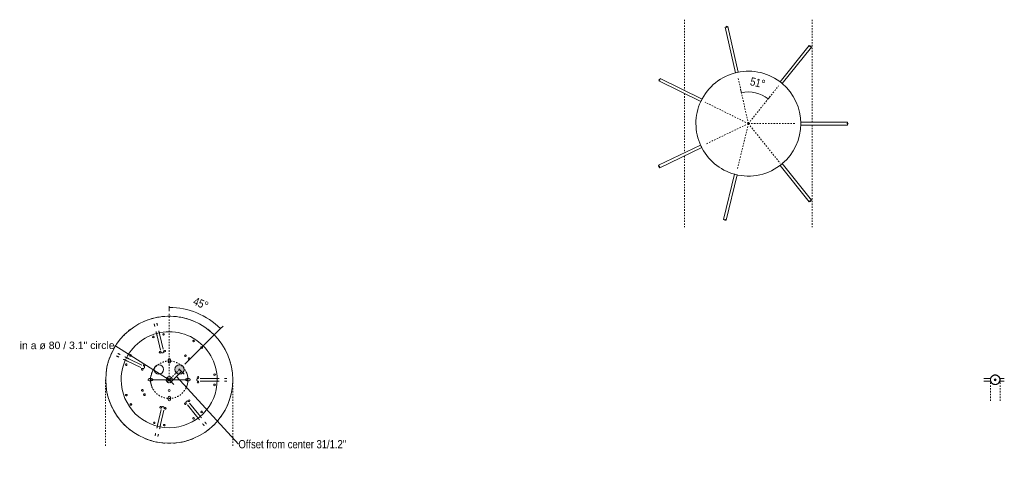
# Model space of a CAD drawing. Header units: millimetres. Extents: x 5395 to 10113, y 397 to 7363.
# Tile 11 of 11: x 8009 to 10113, y 6413 to 7363. Entities that reach past the tile are written whole.
import ezdxf

# ---------------------------------------------------------------- set-up
doc = ezdxf.new("R2010")
doc.units = ezdxf.units.MM
doc.linetypes.add('Dash', pattern=[6, 3, -3])
doc.layers.add('A-ANNO-DIMS', color=7, linetype='Dash', lineweight=9, true_color=0xd2d2d2)
for name, color, linetype, lineweight in [('A-ANNO-DIMS-8', 7, 'Continuous', 9), ('A-DETL-GENF', 7, 'Continuous', 9), ('E-LITE-EQPM', 7, 'Continuous', 20)]:
    doc.layers.add(name, color=color, linetype=linetype, lineweight=lineweight)
doc.styles.add('Arial', font='arial.ttf', dxfattribs={"height": 16})
doc.styles.add('Arial Narrow_3', font='ARIALN.TTF', dxfattribs={"height": 17.6})
doc.dimstyles.new('Angular_-_3mm_Arial', dxfattribs={"dimscale": 304.8, "dimtxt": 18.012385, "dimasz": 0, "dimexe": 0.026247, "dimexo": 0.052493, "dimgap": 0.026247, "dimtad": 1, "dimdec": 0, "dimzin": 0, "dimdsep": 46, "dimtxsty": 'Arial Narrow_3', "dimblk1": 'NONE', "dimblk2": 'NONE', "dimsah": 1, "dimcen": 0.09, "dimadec": 0, "dimazin": 0, "dimtfac": 1, "dimtdec": 4, "dimtix": 1, "dimtmove": 0, "dimatfit": 3, "dimfxl": 1, "dimtvp": 1, "dimtolj": 1, "dimtzin": 0, "dimarcsym": 2})
doc.dimstyles.new('Diameter_-_3mm_Arial', dxfattribs={"dimscale": 304.8, "dimtxt": 16.32415, "dimasz": 0, "dimexe": 0.062992, "dimexo": 0, "dimgap": 0.03937, "dimtad": 1, "dimjust": 3, "dimdec": 0, "dimzin": 0, "dimdsep": 46, "dimtxsty": 'Arial', "dimblk1": 'NONE', "dimblk2": 'NONE', "dimsah": 1, "dimcen": 0.09, "dimadec": 0, "dimazin": 0, "dimtfac": 1, "dimtdec": 4, "dimtix": 1, "dimtmove": 0, "dimatfit": 2, "dimfxl": 1, "dimtvp": 1, "dimtolj": 1, "dimtzin": 0, "dimarcsym": 2})
doc.dimstyles.new('FARO_-_2_2mm_Arial_Narrow_mm_Inch_Left_H', dxfattribs={"dimscale": 304.8, "dimtxt": 18.012385, "dimasz": 0, "dimexe": 0.026247, "dimexo": 0.0625, "dimgap": 0.013123, "dimtad": 3, "dimtih": 1, "dimtoh": 1, "dimdec": 0, "dimzin": 0, "dimdsep": 46, "dimtxsty": 'Arial Narrow_3', "dimblk1": 'NONE', "dimblk2": 'NONE', "dimsah": 1, "dimcen": 0.09, "dimadec": 0, "dimazin": 0, "dimtfac": 1, "dimtdec": 4, "dimtix": 1, "dimtmove": 1, "dimatfit": 3, "dimfxl": 0.026247, "dimfxlon": 1, "dimtvp": 1, "dimtolj": 1, "dimtzin": 0, "dimarcsym": 2})

# ---------------------------------------------------------------- blocks, each defined once
blk = doc.blocks.new('64314-5L   _Suspended_tensor - 64314-49-5L MAMBO Black_rattan pendant lamp ø450-5L-719882-Planta_PDF Fixing Holes')
at = {"layer": 'E-LITE-EQPM', "color": 253, "true_color": 0xaaaaaa}
for p, q in [((-3, 123.5), (-3, 123.4)), ((-3, 66.1), (-3, 97.3)), ((3, 97.3), (3, 66.1)), ((-53.5, 39), (-77.8, 58.5)), ((-74.1, 63.1), (-49.7, 43.7)), ((-95.5, -18.4), (-65.2, -11.6)), ((-63.8, -17.5), (-94.2, -24.3)), ((93.8, -25.9), (63.5, -18.6)), ((65, -12.7), (95.2, -20.1)), ((39.5, -89), (26, -60.9)), ((31.4, -58.3), (44.9, -86.3))]:
    blk.add_line(p, q, dxfattribs=at)
at = {"layer": 'E-LITE-EQPM', "color": 253, "true_color": 0xaaaaaa, "flags": 128}
for points in [[(-3, 123.4), (-3, 122.9), (-3, 122.5), (-3, 122.1), (-3, 121.6), (-3, 121.2), (-3, 120.8), (-3, 120.4), (-3, 119.9), (-3, 119.5), (-3, 119.1), (-3, 118.7), (-3, 118.3), (-3, 118.1)], [(-3, 97.3), (-3, 97.7), (-3, 98.1), (-3, 98.6), (-3, 99), (-3, 99.4), (-3, 99.8), (-3, 100.3), (-3, 100.7), (-3, 101.1), (-3, 101.5), (-3, 101.9), (-3, 102.3), (-3, 102.7), (-3, 103.1), (-3, 103.5), (-3, 103.9), (-3, 104.3), (-3, 104.6), (-3, 105), (-3, 105.3), (-3, 105.6), (-3, 105.9), (-3, 106.3), (-3, 106.5), (-3, 106.8), (-3, 107.1)], [(3, 118.2), (3, 118.6), (3, 119), (3, 119.4), (3, 119.8), (3, 120.2), (3, 120.7), (3, 121.1), (3, 121.5), (3, 121.9), (3, 122.4), (3, 122.8), (3, 123.2), (3, 123.5)], [(3, 107.1), (3, 106.8), (3, 106.5), (3, 106.2), (3, 105.9), (3, 105.6), (3, 105.3), (3, 105), (3, 104.6), (3, 104.2), (3, 103.9), (3, 103.5), (3, 103.1), (3, 102.7), (3, 102.3), (3, 101.9), (3, 101.5), (3, 101.1), (3, 100.7), (3, 100.3), (3, 99.8), (3, 99.4), (3, 99), (3, 98.5), (3, 98.1), (3, 97.7), (3, 97.3)], [(-98.3, 74.8), (-98.2, 74.8), (-97.8, 74.5), (-97.5, 74.2), (-97.2, 74), (-96.8, 73.7), (-96.5, 73.4), (-96.2, 73.2), (-95.8, 72.9), (-95.5, 72.6), (-95.2, 72.4), (-94.9, 72.1), (-94.5, 71.9), (-94.2, 71.6), (-94.1, 71.5)], [(-90.4, 76.2), (-90.7, 76.5), (-91, 76.7), (-91.3, 77), (-91.7, 77.2), (-92, 77.5), (-92.3, 77.8), (-92.6, 78), (-93, 78.3), (-93.3, 78.6), (-93.6, 78.8), (-94, 79.1), (-94.3, 79.4), (-94.5, 79.5)], [(-77.8, 58.5), (-78.1, 58.7), (-78.5, 59), (-78.8, 59.3), (-79.1, 59.5), (-79.5, 59.8), (-79.8, 60.1), (-80.1, 60.3), (-80.5, 60.6), (-80.8, 60.9), (-81.1, 61.1), (-81.4, 61.4), (-81.8, 61.6), (-82.1, 61.9), (-82.4, 62.1), (-82.7, 62.4), (-83, 62.6), (-83.3, 62.8), (-83.5, 63), (-83.8, 63.3), (-84.1, 63.5), (-84.3, 63.7), (-84.6, 63.9), (-84.8, 64.1), (-85, 64.3), (-85.3, 64.4), (-85.5, 64.6)], [(-81.7, 69.3), (-81.5, 69.1), (-81.3, 68.9), (-81.1, 68.8), (-80.8, 68.6), (-80.6, 68.4), (-80.3, 68.2), (-80.1, 67.9), (-79.8, 67.7), (-79.5, 67.5), (-79.2, 67.3), (-78.9, 67), (-78.6, 66.8), (-78.3, 66.5), (-78, 66.3), (-77.7, 66), (-77.4, 65.8), (-77, 65.5), (-76.7, 65.3), (-76.4, 65), (-76.1, 64.7), (-75.7, 64.5), (-75.4, 64.2), (-75, 63.9), (-74.7, 63.7), (-74.4, 63.4), (-74.1, 63.1)], [(-3, 62.7), (-3, 62.6), (-3, 62.5), (-3, 62.5), (-3, 62.4), (-3, 62.3), (-3, 62.3), (-3, 62.2), (-3, 62.2), (-3, 62.1), (-3, 62.1), (-3, 62.1), (-3, 62.1), (-3, 62), (-3, 62), (-3, 62)], [(-3, 61.9), (-3, 61.8), (-3, 61.7), (-3, 61.5), (-2.9, 61.4), (-2.9, 61.3), (-2.9, 61.2), (-2.8, 61.1), (-2.8, 61), (-2.8, 60.9), (-2.7, 60.7), (-2.7, 60.6), (-2.6, 60.5), (-2.5, 60.4), (-2.5, 60.3), (-2.4, 60.2), (-2.3, 60.1), (-2.3, 60), (-2.2, 60), (-2.1, 59.9), (-2, 59.8), (-1.9, 59.7), (-1.8, 59.6), (-1.7, 59.6), (-1.6, 59.5), (-1.5, 59.4), (-1.4, 59.4), (-1.3, 59.3), (-1.2, 59.3), (-1.1, 59.2), (-1, 59.2), (-0.9, 59.2), (-0.7, 59.1), (-0.6, 59.1), (-0.5, 59.1), (-0.4, 59.1), (-0.3, 59), (-0.2, 59), (0, 59), (0, 59)], [(0, 59), (0.1, 59), (0.2, 59), (0.4, 59), (0.5, 59.1), (0.6, 59.1), (0.7, 59.1), (0.8, 59.1), (0.9, 59.2), (1.1, 59.2), (1.2, 59.3), (1.3, 59.3), (1.4, 59.4), (1.5, 59.4), (1.6, 59.5), (1.7, 59.5), (1.8, 59.6), (1.9, 59.7), (2, 59.8), (2.1, 59.9), (2.2, 59.9), (2.2, 60), (2.3, 60.1), (2.4, 60.2), (2.5, 60.3), (2.5, 60.4), (2.6, 60.5), (2.6, 60.6), (2.7, 60.7), (2.8, 60.8), (2.8, 60.9), (2.8, 61.1), (2.9, 61.2), (2.9, 61.3), (2.9, 61.4), (3, 61.5), (3, 61.6), (3, 61.8), (3, 61.9), (3, 62)], [(3, 62), (3, 62), (3, 62.1), (3, 62.1), (3, 62.1), (3, 62.1), (3, 62.2), (3, 62.2), (3, 62.3), (3, 62.3), (3, 62.4), (3, 62.4), (3, 62.5), (3, 62.6), (3, 62.7)], [(-50.8, 36.8), (-50.7, 36.8), (-50.7, 36.7), (-50.6, 36.7), (-50.6, 36.7), (-50.5, 36.6), (-50.5, 36.6), (-50.4, 36.6), (-50.4, 36.5), (-50.4, 36.5), (-50.4, 36.5), (-50.3, 36.5), (-50.3, 36.4), (-50.3, 36.4), (-50.3, 36.4), (-50.3, 36.4)], [(-50.3, 36.4), (-50.2, 36.4), (-50.1, 36.3), (-50, 36.2), (-49.9, 36.2), (-49.8, 36.1), (-49.7, 36), (-49.6, 36), (-49.5, 36), (-49.3, 35.9), (-49.2, 35.9), (-49.1, 35.9), (-49, 35.8), (-48.9, 35.8), (-48.8, 35.8), (-48.6, 35.8), (-48.5, 35.8), (-48.4, 35.8), (-48.3, 35.8), (-48.2, 35.8), (-48, 35.8), (-47.9, 35.8), (-47.8, 35.8), (-47.7, 35.9), (-47.6, 35.9), (-47.5, 35.9), (-47.3, 36), (-47.2, 36), (-47.1, 36.1), (-47, 36.1), (-46.9, 36.2), (-46.8, 36.2), (-46.7, 36.3), (-46.6, 36.4), (-46.5, 36.4), (-46.4, 36.5), (-46.3, 36.6), (-46.3, 36.7), (-46.2, 36.8), (-46.1, 36.9), (-46.1, 36.9)], [(-46.5, 41.1), (-46.6, 41.1), (-46.6, 41.1), (-46.6, 41.1), (-46.6, 41.2), (-46.6, 41.2), (-46.7, 41.2), (-46.7, 41.2), (-46.7, 41.3), (-46.8, 41.3), (-46.8, 41.3), (-46.9, 41.4), (-46.9, 41.4), (-47, 41.5), (-47, 41.5)], [(-46.1, 36.9), (-46, 37), (-45.9, 37.1), (-45.9, 37.2), (-45.8, 37.3), (-45.7, 37.4), (-45.7, 37.5), (-45.6, 37.6), (-45.6, 37.7), (-45.6, 37.8), (-45.5, 38), (-45.5, 38.1), (-45.5, 38.2), (-45.5, 38.3), (-45.4, 38.4), (-45.4, 38.5), (-45.4, 38.7), (-45.4, 38.8), (-45.4, 38.9), (-45.4, 39), (-45.4, 39.1), (-45.5, 39.3), (-45.5, 39.4), (-45.5, 39.5), (-45.5, 39.6), (-45.6, 39.7), (-45.6, 39.8), (-45.7, 40), (-45.7, 40.1), (-45.8, 40.2), (-45.8, 40.3), (-45.9, 40.4), (-45.9, 40.5), (-46, 40.6), (-46.1, 40.7), (-46.2, 40.8), (-46.3, 40.8), (-46.3, 40.9), (-46.4, 41), (-46.5, 41.1)], [(-105.1, -20.6), (-104.9, -20.5), (-104.6, -20.5), (-104.3, -20.4), (-104, -20.4), (-103.7, -20.3), (-103.4, -20.2), (-103.1, -20.1), (-102.7, -20.1), (-102.4, -20), (-102, -19.9), (-101.6, -19.8), (-101.3, -19.7), (-100.9, -19.6), (-100.5, -19.6), (-100.1, -19.5), (-99.7, -19.4), (-99.3, -19.3), (-98.9, -19.2), (-98.5, -19.1), (-98, -19), (-97.6, -18.9), (-97.2, -18.8), (-96.8, -18.7), (-96.4, -18.6), (-96, -18.5), (-95.5, -18.4)], [(-61.2, -10.7), (-61.2, -10.7), (-61.2, -10.7), (-61.2, -10.7), (-61.2, -10.7), (-61.3, -10.7), (-61.3, -10.7), (-61.3, -10.7), (-61.4, -10.8), (-61.5, -10.8), (-61.5, -10.8), (-61.6, -10.8), (-61.6, -10.8), (-61.7, -10.8), (-61.8, -10.8)], [(-57.6, -13), (-57.6, -12.9), (-57.6, -12.7), (-57.7, -12.6), (-57.7, -12.5), (-57.8, -12.4), (-57.8, -12.3), (-57.9, -12.2), (-57.9, -12.1), (-58, -12), (-58.1, -11.9), (-58.1, -11.8), (-58.2, -11.7), (-58.3, -11.6), (-58.4, -11.5), (-58.5, -11.4), (-58.6, -11.4), (-58.6, -11.3), (-58.7, -11.2), (-58.8, -11.1), (-58.9, -11.1), (-59, -11), (-59.2, -11), (-59.3, -10.9), (-59.4, -10.9), (-59.5, -10.8), (-59.6, -10.8), (-59.7, -10.7), (-59.8, -10.7), (-59.9, -10.7), (-60.1, -10.7), (-60.2, -10.6), (-60.3, -10.6), (-60.4, -10.6), (-60.5, -10.6), (-60.7, -10.6), (-60.8, -10.6), (-60.9, -10.7), (-61, -10.7), (-61.1, -10.7)], [(-60.5, -16.7), (-60.4, -16.7), (-60.3, -16.7), (-60.3, -16.7), (-60.2, -16.6), (-60.1, -16.6), (-60.1, -16.6), (-60, -16.6), (-60, -16.6), (-60, -16.6), (-59.9, -16.6), (-59.9, -16.6), (-59.9, -16.6), (-59.9, -16.6), (-59.9, -16.6), (-59.9, -16.6)], [(-59.9, -16.6), (-59.7, -16.5), (-59.6, -16.5), (-59.5, -16.5), (-59.4, -16.4), (-59.3, -16.4), (-59.2, -16.3), (-59.1, -16.3), (-59, -16.2), (-58.9, -16.1), (-58.8, -16.1), (-58.7, -16), (-58.6, -15.9), (-58.5, -15.8), (-58.4, -15.8), (-58.3, -15.7), (-58.2, -15.6), (-58.2, -15.5), (-58.1, -15.4), (-58, -15.3), (-58, -15.2), (-57.9, -15.1), (-57.8, -15), (-57.8, -14.9), (-57.7, -14.8), (-57.7, -14.7), (-57.7, -14.5), (-57.6, -14.4), (-57.6, -14.3), (-57.6, -14.2), (-57.5, -14.1), (-57.5, -14), (-57.5, -13.8), (-57.5, -13.7), (-57.5, -13.6), (-57.5, -13.5), (-57.5, -13.4), (-57.5, -13.2), (-57.6, -13.1), (-57.6, -13), (-57.6, -13)], [(60.9, -11.7), (60.7, -11.7), (60.6, -11.7), (60.5, -11.7), (60.4, -11.7), (60.3, -11.7), (60.1, -11.7), (60, -11.7), (59.9, -11.7), (59.8, -11.7), (59.7, -11.7), (59.5, -11.8), (59.4, -11.8), (59.3, -11.8), (59.2, -11.9), (59.1, -11.9), (59, -12), (58.9, -12), (58.8, -12.1), (58.7, -12.1), (58.6, -12.2), (58.5, -12.3), (58.4, -12.3), (58.3, -12.4), (58.2, -12.5), (58.1, -12.6), (58, -12.7), (57.9, -12.8), (57.9, -12.9), (57.8, -13), (57.7, -13.1), (57.7, -13.2), (57.6, -13.3), (57.6, -13.4), (57.5, -13.5), (57.5, -13.6), (57.4, -13.7), (57.4, -13.8), (57.4, -13.9), (57.3, -14)], [(57.3, -14), (57.3, -14.1), (57.3, -14.2), (57.3, -14.3), (57.3, -14.4), (57.3, -14.6), (57.3, -14.7), (57.3, -14.8), (57.3, -14.9), (57.3, -15), (57.3, -15.2), (57.3, -15.3), (57.4, -15.4), (57.4, -15.5), (57.4, -15.6), (57.5, -15.7), (57.5, -15.9), (57.6, -16), (57.6, -16.1), (57.7, -16.2), (57.7, -16.3), (57.8, -16.4), (57.9, -16.5), (57.9, -16.6), (58, -16.7), (58.1, -16.7), (58.2, -16.8), (58.3, -16.9), (58.4, -17), (58.4, -17.1), (58.5, -17.1), (58.6, -17.2), (58.7, -17.3), (58.9, -17.3), (59, -17.4), (59.1, -17.4), (59.2, -17.5), (59.3, -17.5), (59.4, -17.6), (59.5, -17.6)], [(59.6, -17.6), (59.6, -17.6), (59.6, -17.6), (59.6, -17.6), (59.6, -17.6), (59.7, -17.6), (59.7, -17.6), (59.7, -17.6), (59.8, -17.7), (59.8, -17.7), (59.9, -17.7), (60, -17.7), (60, -17.7), (60.1, -17.7), (60.2, -17.7)], [(61.6, -11.9), (61.5, -11.9), (61.5, -11.9), (61.4, -11.9), (61.3, -11.9), (61.3, -11.8), (61.2, -11.8), (61.2, -11.8), (61.1, -11.8), (61.1, -11.8), (61.1, -11.8), (61, -11.8), (61, -11.8), (61, -11.8), (61, -11.8), (61, -11.8)], [(95.2, -20.1), (95.6, -20.2), (96, -20.3), (96.5, -20.4), (96.9, -20.5), (97.3, -20.6), (97.7, -20.7), (98.1, -20.8), (98.5, -20.9), (98.9, -21), (99.3, -21.1), (99.7, -21.2), (100.1, -21.3), (100.5, -21.4), (100.9, -21.5), (101.3, -21.6), (101.6, -21.7), (102, -21.8), (102.3, -21.8), (102.7, -21.9), (103, -22), (103.3, -22.1), (103.6, -22.2), (103.9, -22.2), (104.2, -22.3), (104.5, -22.4), (104.8, -22.4)], [(-116, -23.1), (-116.4, -23.1), (-116.8, -23.2), (-117.2, -23.3), (-117.6, -23.4), (-118, -23.5), (-118.4, -23.6), (-118.8, -23.7), (-119.2, -23.8), (-119.6, -23.9), (-120, -24), (-120.5, -24.1), (-120.9, -24.2), (-121.2, -24.2)], [(-119.7, -30), (-119.3, -29.9), (-118.8, -29.8), (-118.4, -29.8), (-118, -29.7), (-117.6, -29.6), (-117.2, -29.5), (-116.8, -29.4), (-116.3, -29.3), (-115.9, -29.2), (-115.5, -29.1), (-115.2, -29), (-114.8, -28.9), (-114.6, -28.9)], [(-94.2, -24.3), (-94.6, -24.4), (-95.1, -24.5), (-95.5, -24.6), (-95.9, -24.7), (-96.3, -24.8), (-96.7, -24.9), (-97.2, -25), (-97.6, -25.1), (-98, -25.1), (-98.4, -25.2), (-98.8, -25.3), (-99.2, -25.4), (-99.6, -25.5), (-99.9, -25.6), (-100.3, -25.7), (-100.7, -25.8), (-101, -25.8), (-101.4, -25.9), (-101.7, -26), (-102.1, -26.1), (-102.4, -26.1), (-102.7, -26.2), (-103, -26.3), (-103.3, -26.3), (-103.6, -26.4), (-103.8, -26.5)], [(103.2, -28.2), (103.1, -28.2), (102.8, -28.1), (102.5, -28.1), (102.2, -28), (101.9, -27.9), (101.6, -27.8), (101.3, -27.8), (100.9, -27.7), (100.6, -27.6), (100.2, -27.5), (99.9, -27.4), (99.5, -27.3), (99.1, -27.2), (98.7, -27.1), (98.3, -27), (97.9, -26.9), (97.5, -26.8), (97.1, -26.7), (96.7, -26.6), (96.3, -26.5), (95.9, -26.4), (95.5, -26.3), (95, -26.2), (94.6, -26.1), (94.2, -26), (93.8, -25.9)], [(114, -30.9), (114.1, -30.9), (114.5, -31), (114.9, -31.1), (115.3, -31.2), (115.7, -31.3), (116.1, -31.4), (116.5, -31.5), (116.9, -31.6), (117.4, -31.7), (117.8, -31.8), (118.2, -31.9), (118.6, -32), (119, -32.1), (119.2, -32.1)], [(120.8, -26.3), (120.6, -26.3), (120.1, -26.2), (119.7, -26.1), (119.3, -26), (118.9, -25.9), (118.5, -25.8), (118.1, -25.7), (117.6, -25.6), (117.2, -25.5), (116.8, -25.4), (116.4, -25.3), (116.1, -25.2), (115.7, -25.1)], [(25.6, -53.2), (25.5, -53.2), (25.4, -53.3), (25.3, -53.4), (25.2, -53.4), (25.1, -53.5), (25, -53.6), (24.9, -53.7), (24.8, -53.7), (24.7, -53.8), (24.6, -53.9), (24.6, -54), (24.5, -54.1), (24.4, -54.2), (24.4, -54.3), (24.3, -54.4), (24.2, -54.5), (24.2, -54.6), (24.1, -54.7), (24.1, -54.8), (24, -54.9), (24, -55.1), (24, -55.2), (24, -55.3), (23.9, -55.4), (23.9, -55.5), (23.9, -55.6), (23.9, -55.8), (23.9, -55.9), (23.9, -56), (23.9, -56.1), (23.9, -56.2), (23.9, -56.4), (24, -56.5), (24, -56.6), (24, -56.7), (24, -56.8), (24.1, -56.9), (24.1, -57.1), (24.2, -57.2)], [(24.2, -57.2), (24.2, -57.2), (24.2, -57.2), (24.2, -57.2), (24.2, -57.3), (24.2, -57.3), (24.3, -57.3), (24.3, -57.4), (24.3, -57.4), (24.3, -57.5), (24.3, -57.5), (24.4, -57.6), (24.4, -57.6), (24.4, -57.7), (24.5, -57.8)], [(29.6, -54.6), (29.5, -54.5), (29.5, -54.4), (29.4, -54.3), (29.4, -54.2), (29.3, -54.1), (29.2, -54), (29.1, -53.9), (29, -53.8), (29, -53.7), (28.9, -53.6), (28.8, -53.6), (28.7, -53.5), (28.6, -53.4), (28.5, -53.4), (28.4, -53.3), (28.3, -53.2), (28.2, -53.2), (28.1, -53.1), (28, -53.1), (27.8, -53), (27.7, -53), (27.6, -53), (27.5, -53), (27.4, -52.9), (27.3, -52.9), (27.1, -52.9), (27, -52.9), (26.9, -52.9), (26.8, -52.9), (26.7, -52.9), (26.5, -52.9), (26.4, -52.9), (26.3, -53), (26.2, -53), (26.1, -53), (26, -53), (25.8, -53.1), (25.7, -53.1), (25.6, -53.2), (25.6, -53.2)], [(29.9, -55.2), (29.8, -55.1), (29.8, -55), (29.8, -55), (29.8, -54.9), (29.7, -54.9), (29.7, -54.8), (29.7, -54.8), (29.7, -54.7), (29.6, -54.7), (29.6, -54.7), (29.6, -54.6), (29.6, -54.6), (29.6, -54.6), (29.6, -54.6), (29.6, -54.6)], [(43.7, -97.8), (43.6, -97.6), (43.5, -97.3), (43.4, -97), (43.2, -96.8), (43.1, -96.5), (43, -96.2), (42.8, -95.9), (42.7, -95.6), (42.5, -95.2), (42.3, -94.9), (42.2, -94.6), (42, -94.2), (41.8, -93.9), (41.7, -93.5), (41.5, -93.1), (41.3, -92.8), (41.1, -92.4), (40.9, -92), (40.8, -91.6), (40.6, -91.3), (40.4, -90.9), (40.2, -90.5), (40, -90.1), (39.8, -89.7), (39.7, -89.3), (39.5, -89)], [(44.9, -86.3), (45.1, -86.7), (45.2, -87.1), (45.4, -87.5), (45.6, -87.9), (45.8, -88.3), (46, -88.7), (46.2, -89), (46.4, -89.4), (46.5, -89.8), (46.7, -90.2), (46.9, -90.5), (47.1, -90.9), (47.2, -91.3), (47.4, -91.6), (47.6, -92), (47.7, -92.3), (47.9, -92.6), (48.1, -93), (48.2, -93.3), (48.4, -93.6), (48.5, -93.9), (48.6, -94.2), (48.8, -94.4), (48.9, -94.7), (49, -95), (49.1, -95.2)], [(56.2, -109.9), (56, -109.5), (55.8, -109.1), (55.6, -108.7), (55.4, -108.3), (55.3, -107.9), (55.1, -107.5), (54.9, -107.2), (54.7, -106.8), (54.5, -106.4), (54.4, -106), (54.2, -105.7), (54, -105.3), (53.9, -105.1)], [(48.6, -107.8), (48.7, -108.2), (48.9, -108.5), (49.1, -108.9), (49.3, -109.3), (49.4, -109.7), (49.6, -110), (49.8, -110.4), (50, -110.8), (50.2, -111.2), (50.4, -111.6), (50.5, -112), (50.7, -112.4), (50.9, -112.6)]]:
    blk.add_lwpolyline(points, dxfattribs=at)
at = {"layer": 'E-LITE-EQPM', "color": 253, "true_color": 0xaaaaaa}
for centre, radius, start, end in [((0, 0), 135.8, 108.0183, 110.8764), ((0, 0), 135.8, 102.5731, 105.712), ((0, 0), 135.8, 97.4328, 100.4646), ((0, 0), 135.8, 79.5354, 82.5672), ((0, 0), 135.8, 74.288, 77.4269), ((0, 0), 135.8, 69.1236, 71.9817), ((0, 0), 135.8, 129.1236, 131.9817), ((0, 0), 135.8, 123.8426, 126.6128), ((0, 0), 135.8, 118.5425, 121.4575), ((0, 0), 135.8, 113.3872, 116.1574), ((0, 0), 135.8, 63.8426, 66.6128), ((0, 0), 135.8, 58.5425, 61.4575), ((0, 0), 135.8, 53.3872, 56.1574), ((0, 0), 135.8, 48.0183, 50.8764), ((0, 0), 135.8, 139.5755, 142.5672), ((0, 0), 102.6, 90, 270), ((0, 0), 135.8, 134.288, 137.3498), ((-11, 96.9), 1.75, 360, 180), ((-11, 96.9), 1.75, 180, 360), ((0, 0), 102.6, 270, 90), ((11, 96.9), 1.75, 360, 180), ((11, 96.9), 1.75, 180, 360), ((0, 0), 135.8, 42.6503, 45.712), ((0, 0), 135.8, 37.4328, 40.4245), ((-68.8, 69.2), 1.75, 51.3188, 231.3188), ((-68.8, 69.2), 1.75, 231.3188, 51.3188), ((-5, 61.6), 1.8, 0, 180), ((5, 61.6), 1.8, 360, 180), ((68.7, 69.2), 1.75, 128.7032, 308.7032), ((68.7, 69.2), 1.75, 308.7032, 128.7032), ((0, 0), 135.8, 157.4328, 160.4245), ((-82.6, 52), 1.75, 51.3188, 231.3188), ((-82.6, 52), 1.75, 231.3188, 51.3188), ((-45, 42.4), 1.8, 51.3188, 231.3188), ((-45, 42.4), 1.8, 231.3188, 51.3188), ((-5, 61.6), 1.8, 180, 360), ((0, 42.6), 2.5, 124.785, 128.5647), ((0, 42.6), 2.5, 110.8667, 115.7059), ((0, 42.6), 2.5, 89.9882, 102.847), ((0, 42.6), 2.5, 82.9904, 89.9882), ((0, 42.6), 2.5, 69.0172, 74.9902), ((0, 42.6), 2.5, 55.0408, 59.9921), ((0, 42.6), 2.5, 41.814, 44.9941), ((5, 61.6), 1.8, 180, 360), ((45, 42.5), 1.8, 128.7032, 308.7032), ((45, 42.5), 1.8, 308.7032, 128.7032), ((82.5, 52), 1.75, 128.7032, 308.7032), ((82.5, 52), 1.75, 308.7032, 128.7032), ((0, 0), 135.8, 19.5755, 22.5672), ((0, 0), 135.8, 168.0183, 170.8764), ((0, 0), 135.8, 162.6503, 165.712), ((-51.2, 34.6), 1.8, 51.3188, 231.3188), ((-51.2, 34.6), 1.8, 231.3188, 51.3188), ((0, 37.6), 2.5, 205.7177, 210.1976), ((0, 37.6), 2.5, 218.5765, 231.4353), ((0, 37.6), 2.5, 239.8301, 244.2941), ((51.2, 34.6), 1.8, 128.7032, 308.7032), ((51.2, 34.6), 1.8, 308.7032, 128.7032), ((0, 0), 135.8, 14.288, 17.3498), ((0, 0), 135.8, 9.1236, 11.9817), ((0, 0), 135.8, 178.5425, 181.4575), ((0, 0), 135.8, 173.3872, 176.1574), ((-22.8, 0), 2.05, 0, 180), ((0, 0), 6.54, 90, 180), ((0, 0), 3, 360, 180), ((0, 0), 3, 360, 180), ((0, 0), 2, 360, 180), ((0, 0), 6.54, 0, 90), ((0, 0), 135.8, 3.8426, 6.6128), ((0, 0), 135.8, 358.5425, 1.4575), ((0, 0), 135.8, 183.8426, 186.6128), ((-97, -10.5), 1.75, 102.6993, 282.6993), ((-97, -10.5), 1.75, 282.6993, 102.6993), ((-61.2, -8.6), 1.8, 102.6993, 282.6993), ((-61.2, -8.6), 1.8, 282.6993, 102.6993), ((-59, -18.4), 1.8, 102.6993, 282.6993), ((-59, -18.4), 1.8, 282.6993, 102.6993), ((-22.8, 0), 2.05, 180, 360), ((0, 0), 6.54, 180, 270), ((0, 0), 3, 180, 360), ((0, 0), 3, 180, 360), ((0, 0), 2, 180, 360), ((0, 0), 6.54, 270, 360), ((22.2, -22.1), 10, 0, 180), ((58.7, -19.5), 1.8, 76.2365, 256.2365), ((58.7, -19.5), 1.8, 256.2365, 76.2365), ((61.1, -9.8), 1.8, 76.2365, 256.2365), ((61.1, -9.8), 1.8, 256.2365, 76.2365), ((96.8, -12.3), 1.75, 76.2365, 256.2365), ((96.8, -12.3), 1.75, 256.2365, 76.2365), ((0, 0), 135.8, 353.3872, 356.1574), ((0, 0), 135.8, 189.1236, 191.9817), ((0, 0), 135.8, 194.288, 197.3498), ((-92.1, -32.1), 1.75, 102.6993, 282.6993), ((-92.1, -32.1), 1.75, 282.6993, 102.6993), ((0, -37.6), 2.5, 124.785, 128.5647), ((0, -37.6), 2.5, 110.8667, 115.7059), ((0, -37.6), 2.5, 89.9882, 102.847), ((0, -37.6), 2.5, 82.9904, 89.9882), ((0, -37.6), 2.5, 69.0172, 74.9902), ((0, -37.6), 2.5, 55.0408, 59.9921), ((0, -37.6), 2.5, 41.814, 44.9941), ((22.2, -22.1), 10, 180, 360), ((91.5, -33.8), 1.75, 76.2365, 256.2365), ((91.5, -33.8), 1.75, 256.2365, 76.2365), ((0, 0), 135.8, 342.6503, 345.712), ((0, 0), 135.8, 348.0183, 350.8764), ((0, 0), 135.8, 199.5755, 202.5672), ((-31.8, -53), 1.8, 153.6993, 333.6993), ((-31.8, -53), 1.8, 333.6993, 153.6993), ((-22.8, -57.5), 1.8, 153.6993, 333.6993), ((-22.8, -57.5), 1.8, 333.6993, 153.6993), ((0, -42.6), 2.5, 205.7177, 210.1976), ((0, -42.6), 2.5, 218.5765, 231.4353), ((0, -42.6), 2.5, 239.8301, 244.2941), ((22.2, -57.7), 1.8, 25.6993, 205.6993), ((22.2, -57.7), 1.8, 205.6993, 25.6993), ((31.3, -53.4), 1.8, 25.6993, 205.6993), ((31.3, -53.4), 1.8, 205.6993, 25.6993), ((0, 0), 135.8, 337.4328, 340.4245), ((0, 0), 135.8, 217.4328, 220.4245), ((-52.8, -82), 1.75, 153.6993, 333.6993), ((-52.8, -82), 1.75, 333.6993, 153.6993), ((52, -82.5), 1.75, 25.6993, 205.6993), ((52, -82.5), 1.75, 205.6993, 25.6993), ((0, 0), 135.8, 319.5755, 322.5672), ((0, 0), 135.8, 222.6503, 225.712), ((0, 0), 135.8, 228.0183, 230.8764), ((-33, -91.8), 1.75, 153.6993, 333.6993), ((-33, -91.8), 1.75, 333.6993, 153.6993), ((32.1, -92.1), 1.75, 25.6993, 205.6993), ((32.1, -92.1), 1.75, 205.6993, 25.6993), ((0, 0), 135.8, 309.1236, 311.9817), ((0, 0), 135.8, 314.288, 317.3498), ((0, 0), 135.8, 233.3872, 236.1574), ((0, 0), 135.8, 238.5425, 241.4575), ((0, 0), 135.8, 243.8426, 246.6128), ((0, 0), 135.8, 293.3872, 296.1574), ((0, 0), 135.8, 298.5425, 301.4575), ((0, 0), 135.8, 303.8426, 306.6128), ((0, 0), 135.8, 249.1236, 251.9817), ((0, 0), 135.8, 254.288, 257.4269), ((0, 0), 135.8, 259.5354, 262.5672), ((0, 0), 135.8, 277.4328, 280.4646), ((0, 0), 135.8, 282.5731, 285.712), ((0, 0), 135.8, 288.0183, 290.8764)]:
    blk.add_arc(centre, radius, start, end, dxfattribs=at)
blk = doc.blocks.new('64314-5L   _Suspended_tensor - 64314-49-5L MAMBO Black_rattan pendant lamp ø450-5L-719882-Planta_PDF Fixing Holes Copy 1')
at = {"layer": 'E-LITE-EQPM', "color": 253, "true_color": 0xaaaaaa}
for p, q in [((-3, 362.3), (-3, 371.8)), ((3, 371.8), (3, 362.3)), ((-3, 328.2), (-3, 342.6)), ((3, 342.6), (3, 328.2))]:
    blk.add_line(p, q, dxfattribs=at)
blk = doc.blocks.new('canopy_soporte - canopy-557651-Planta_PDF Fixing Holes Copy 1')
at = {"layer": 'E-LITE-EQPM', "color": 253, "true_color": 0xaaaaaa}
for p, q in [((10.7, 2), (9.8, 2)), ((10.7, 2), (10.7, 0)), ((10.7, 0), (10.7, -2)), ((9.8, -2), (10.7, -2))]:
    blk.add_line(p, q, dxfattribs=at)
at = {"layer": 'E-LITE-EQPM', "color": 253, "true_color": 0xaaaaaa, "flags": 128}
for points in [[(0, 10.3), (-0.4, 10.3), (-0.8, 10.3), (-1.2, 10.2), (-1.6, 10.2), (-2, 10.1), (-2.4, 10), (-2.8, 9.9), (-3.2, 9.8), (-3.6, 9.6), (-4, 9.5), (-4.4, 9.3), (-4.8, 9.1), (-5.1, 8.9), (-5.5, 8.7), (-5.8, 8.5), (-6.1, 8.3), (-6.5, 8), (-6.8, 7.7), (-7.1, 7.5), (-7.4, 7.2), (-7.7, 6.9), (-7.9, 6.6), (-8.2, 6.2), (-8.4, 5.9), (-8.7, 5.6), (-8.9, 5.2), (-9.1, 4.9), (-9.3, 4.5), (-9.4, 4.1), (-9.6, 3.7), (-9.7, 3.3), (-9.9, 3), (-10, 2.6), (-10.1, 2.2), (-10.1, 1.7), (-10.2, 1.3), (-10.3, 0.9), (-10.3, 0.5), (-10.3, 0.1), (-10.3, -0.3), (-10.3, -0.7), (-10.2, -1.1), (-10.2, -1.5), (-10.1, -1.9), (-10, -2.3), (-9.9, -2.7), (-9.8, -3.1), (-9.7, -3.5), (-9.5, -3.9), (-9.4, -4.3), (-9.2, -4.7), (-9, -5), (-8.8, -5.4), (-8.6, -5.7), (-8.3, -6.1), (-8.1, -6.4), (-7.8, -6.7), (-7.5, -7), (-7.3, -7.3), (-7, -7.6), (-6.6, -7.9), (-6.3, -8.1), (-6, -8.4), (-5.7, -8.6), (-5.3, -8.8), (-4.9, -9), (-4.6, -9.2), (-4.2, -9.4), (-3.8, -9.6), (-3.4, -9.7), (-3.1, -9.8), (-2.7, -9.9), (-2.3, -10), (-1.9, -10.1), (-1.5, -10.2), (-1, -10.2), (-0.6, -10.3), (-0.2, -10.3), (0, -10.3)], [(10.1, 2), (10, 2.3), (9.9, 2.7), (9.8, 3.1), (9.7, 3.5), (9.5, 3.9), (9.4, 4.3), (9.2, 4.7), (9, 5), (8.8, 5.4), (8.6, 5.7), (8.3, 6.1), (8.1, 6.4), (7.8, 6.7), (7.5, 7), (7.3, 7.3), (7, 7.6), (6.6, 7.9), (6.3, 8.1), (6, 8.4), (5.7, 8.6), (5.3, 8.8), (4.9, 9), (4.6, 9.2), (4.2, 9.4), (3.8, 9.6), (3.4, 9.7), (3.1, 9.8), (2.7, 9.9), (2.3, 10), (1.9, 10.1), (1.5, 10.2), (1, 10.2), (0.6, 10.3), (0.2, 10.3), (0, 10.3)], [(0, -10.3), (0.4, -10.3), (0.8, -10.3), (1.2, -10.2), (1.6, -10.2), (2, -10.1), (2.4, -10), (2.8, -9.9), (3.2, -9.8), (3.6, -9.6), (4, -9.5), (4.4, -9.3), (4.8, -9.1), (5.1, -8.9), (5.5, -8.7), (5.8, -8.5), (6.1, -8.3), (6.5, -8), (6.8, -7.7), (7.1, -7.5), (7.4, -7.2), (7.7, -6.9), (7.9, -6.6), (8.2, -6.2), (8.4, -5.9), (8.7, -5.6), (8.9, -5.2), (9.1, -4.9), (9.3, -4.5), (9.4, -4.1), (9.6, -3.7), (9.7, -3.3), (9.9, -3), (10, -2.6), (10.1, -2.2), (10.1, -2)]]:
    blk.add_lwpolyline(points, dxfattribs=at)
at = {"layer": 'E-LITE-EQPM', "color": 253, "true_color": 0xaaaaaa}
for start, end in [(90, 270), (270, 90)]:
    blk.add_arc((0, 0), 10, start, end, dxfattribs=at)
for points, knots in [([(0, 10), (-0.3, 10), (-1, 10), (-2.2, 9.8), (-3.2, 9.5), (-3.8, 9.3), (-4, 9.2), (-4.1, 9.1), (-4.2, 9.1), (-4.2, 9.1)], [0, 0, 0, 0, 0.1428571, 0.2857143, 0.5714286, 0.6785714, 0.7321429, 0.7857143, 0.8392857, 0.8392857, 0.8392857, 0.8392857]), ([(4.2, 9.1), (4.2, 9.1), (3.8, 9.2), (2.9, 9.6), (1.5, 9.9), (0.5, 10), (0, 10)], [0.1428571, 0.1428571, 0.1428571, 0.1428571, 0.2857143, 0.5714286, 0.7857143, 1, 1, 1, 1]), ([(9.9, 1.4), (9.9, 1.5), (9.9, 1.6), (9.8, 1.8), (9.8, 1.8)], [0.753091, 0.753091, 0.753091, 0.753091, 0.7916667, 0.8611111, 0.8611111, 0.8611111, 0.8611111]), ([(10, 0.1), (10, 0.2), (10, 0.3), (10, 0.5), (10, 0.6), (10, 0.7)], [0.51388889, 0.51388889, 0.51388889, 0.51388889, 0.54861111, 0.58333333, 0.61235075, 0.61235075, 0.61235075, 0.61235075]), ([(-4.2, -9.1), (-4.2, -9.1), (-3.8, -9.2), (-2.9, -9.6), (-1.5, -9.9), (-0.5, -10), (0, -10)], [0.1428571, 0.1428571, 0.1428571, 0.1428571, 0.2857143, 0.5714286, 0.7857143, 1, 1, 1, 1]), ([(0, -10), (0.3, -10), (1, -10), (2.2, -9.8), (3.2, -9.5), (3.8, -9.3), (4, -9.2), (4.1, -9.1), (4.2, -9.1), (4.2, -9.1)], [0, 0, 0, 0, 0.1428571, 0.2857143, 0.5714286, 0.6785714, 0.7321429, 0.7857143, 0.8392857, 0.8392857, 0.8392857, 0.8392857])]:
    blk.add_open_spline(points, degree=3, knots=knots, dxfattribs=at)
for points in [[(9.8, 1.8), (9.8, 1.9), (9.8, 2), (9.8, 2)], [(10, 0.8), (10, 0.8), (10, 0.9), (10, 0.9)], [(10, -0.3), (10, -0.2), (10, -0.1), (10, 0.1)], [(9.8, -1.9), (9.8, -1.8), (9.9, -1.7), (9.9, -1.6), (9.9, -1.5)], [(9.8, -2), (9.8, -2), (9.8, -2), (9.8, -1.9), (9.8, -1.9)], [(10, -1), (10, -0.9), (10, -0.8), (10, -0.7)]]:
    blk.add_open_spline(points, degree=3, dxfattribs=at)
blk = doc.blocks.new('DIMBLOCK7-Planta_PDF Fixing Holes')
at = {"layer": 'A-ANNO-DIMS-8', "color": 251, "true_color": 0x5b5b5b}
for p, q in [((8354.7, 6611.8), (8332.6, 6589.7)), ((8349.1, 6617.5), (8360.4, 6606.2)), ((8354.7, 6611.8), (8349.1, 6617.5)), ((8326.9, 6595.4), (8338.2, 6584.1)), ((8332.6, 6589.7), (8326.9, 6595.4)), ((8476.2, 6456.7), (8343.6, 6600.8)), ((8476.2, 6456.7), (8476.2, 6456.7))]:
    blk.add_line(p, q, dxfattribs=at)
at = {"layer": 'A-ANNO-DIMS-8', "color": 0, "insert": (8476.2, 6465.2), "char_height": 17.6, "width": 276.533, "attachment_point": 1, "line_spacing_factor": 0.974696, "style": 'Arial Narrow_3'}
blk.add_mtext('Offset from center 31/1.2"', dxfattribs=at)
blk = doc.blocks.new('_None')
blk = doc.blocks.new('DIMBLOCK8-Planta_PDF Fixing Holes')
at = {"layer": 'A-ANNO-DIMS-8', "color": 8, "true_color": 0x787878}
for p, q in [((8211.7, 6667.6), (8328.2, 6594.1)), ((8211.7, 6667.6), (8211.7, 6667.6)), ((8328.2, 6594.1), (8288.2, 6594)), ((8324.2, 6598.1), (8332.2, 6590.1)), ((8324.2, 6590.1), (8332.2, 6598.1)), ((8328.2, 6594.1), (8368.2, 6594.2))]:
    blk.add_line(p, q, dxfattribs=at)
for start, end in [(152.6176, 207.6215), (332.6176, 27.6215)]:
    blk.add_arc((8328.2, 6594.1), 40, start, end, dxfattribs=at)
at = {"layer": 'A-ANNO-DIMS-8', "color": 0, "insert": (8008.5, 6675.4), "char_height": 16, "width": 243.807, "attachment_point": 1, "rotation": 0.1195, "line_spacing_factor": 0.941778, "style": 'Arial'}
blk.add_mtext('in a ø 80 / 3.1" circle', dxfattribs=at)
blk = doc.blocks.new('DIMBLOCK9-Planta_PDF Fixing Holes')
at = {"layer": 'A-ANNO-DIMS-8', "color": 251, "true_color": 0x5b5b5b}
for p, q in [((8328.2, 6748.7), (8328.2, 6751.1)), ((8328.2, 6748.7), (8328.2, 6740.7)), ((8437.6, 6703.3), (8361.7, 6627.5)), ((8437.6, 6703.3), (8443.3, 6708.9)), ((8437.6, 6703.3), (8437.6, 6703.3))]:
    blk.add_line(p, q, dxfattribs=at)
blk.add_arc((8328.2, 6594.1), 154.6, 44.9259, 90, dxfattribs=at)
blk.add_arc((8328.2, 6594.1), 154.6, 44.9259, 90, dxfattribs=at)
at = {"layer": 'A-ANNO-DIMS-8', "color": 0, "insert": (8384.4, 6771.4), "char_height": 17.6, "width": 38.426, "attachment_point": 1, "rotation": 337.4629, "line_spacing_factor": 0.974696, "style": 'Arial Narrow_3'}
blk.add_mtext('45°', dxfattribs=at)
blk = doc.blocks.new('DIMBLOCK13-Planta_PDF Floron')
at = {"layer": 'A-ANNO-DIMS-8', "color": 251, "true_color": 0x5b5b5b}
for p, q in [((9551.5, 7207.4), (9549.7, 7215.2)), ((9551.5, 7207.4), (9551.5, 7207.4)), ((9608.6, 7194.2), (9613.6, 7200.4)), ((9608.6, 7194.2), (9608.6, 7194.2)), ((9608.6, 7194.2), (9608.6, 7194.2))]:
    blk.add_line(p, q, dxfattribs=at)
blk.add_arc((9566.3, 7141.4), 67.6, 51.3143, 102.6948, dxfattribs=at)
blk.add_arc((9566.3, 7141.4), 67.6, 51.3143, 102.6948, dxfattribs=at)
at = {"layer": 'A-ANNO-DIMS-8', "color": 0, "insert": (9572.8, 7240.9), "char_height": 17.6, "width": 38.426, "attachment_point": 1, "rotation": 347.0045, "line_spacing_factor": 0.974696, "style": 'Arial Narrow_3'}
blk.add_mtext('51°', dxfattribs=at)

msp = doc.modelspace()

# ---------------------------------------------------------------- hatches: boundary and pattern name
at = {"layer": 'A-DETL-GENF', "true_color": 0xe2e2e2}
h = msp.add_hatch(color=254, dxfattribs=at)
h.paths.add_polyline_path([(8328.2, 6549), (8328.8, 6549.1), (8329.4, 6549.3), (8329.9, 6549.7), (8330.3, 6550.2), (8330.6, 6550.8), (8330.7, 6551.5), (8330.6, 6557.1), (8330.3, 6557.7), (8329.9, 6558.3), (8329.4, 6558.7), (8328.8, 6558.9), (8328.2, 6559), (8327.5, 6558.9), (8326.9, 6558.7), (8326.4, 6558.3), (8326, 6557.7), (8325.8, 6557.1), (8325.7, 6556.5), (8325.8, 6550.8), (8326, 6550.2), (8326.4, 6549.7), (8326.9, 6549.3), (8327.5, 6549.1)], flags=0)
h.paths.add_polyline_path([(8285.6, 6591.6), (8291.2, 6591.7), (8291.9, 6592), (8292.2, 6592.2), (8292.6, 6592.7), (8292.9, 6593.2), (8293, 6593.8), (8293, 6594.4), (8292.8, 6595.2), (8292.6, 6595.5), (8292.2, 6596), (8291.7, 6596.3), (8291.2, 6596.5), (8290.6, 6596.6), (8284.9, 6596.5), (8284.3, 6596.3), (8283.8, 6595.9), (8283.3, 6595.2), (8283.1, 6594.8), (8283.1, 6594.1), (8283.1, 6593.5), (8283.4, 6592.9), (8283.8, 6592.3), (8284.3, 6591.9), (8284.9, 6591.7)], flags=0)
h.paths.add_polyline_path([(8365.8, 6591.6), (8371.4, 6591.7), (8371.9, 6591.9), (8372.4, 6592.2), (8372.8, 6592.7), (8373.1, 6593.2), (8373.3, 6593.8), (8373.3, 6594.4), (8373, 6595.2), (8372.8, 6595.5), (8372.4, 6596), (8371.9, 6596.3), (8371.4, 6596.5), (8370.8, 6596.6), (8365.1, 6596.5), (8364.5, 6596.3), (8364, 6595.9), (8363.6, 6595.2), (8363.4, 6594.8), (8363.3, 6594.1), (8363.4, 6593.5), (8363.6, 6592.9), (8364, 6592.3), (8364.5, 6591.9), (8365.1, 6591.7)], flags=0)
h.paths.add_polyline_path([(8350.3, 6606.2), (8352.9, 6606.6), (8355.3, 6607.6), (8357.4, 6609.2), (8359, 6611.2), (8360, 6613.6), (8360.3, 6616.2), (8360, 6618.8), (8359, 6621.2), (8357.4, 6623.3), (8355.3, 6624.9), (8352.9, 6625.9), (8350.3, 6626.2), (8347.8, 6625.9), (8345.3, 6624.9), (8343.3, 6623.3), (8341.7, 6621.2), (8340.7, 6618.8), (8340.3, 6616.2), (8340.7, 6613.6), (8341.7, 6611.2), (8343.3, 6609.2), (8345.3, 6607.6), (8347.8, 6606.6)], flags=0)
h.paths.add_polyline_path([(8328.2, 6629.2), (8328.8, 6629.3), (8329.4, 6629.6), (8329.9, 6630), (8330.4, 6630.7), (8330.6, 6631.1), (8330.7, 6631.7), (8330.6, 6637.4), (8330.3, 6638), (8329.9, 6638.5), (8329.4, 6638.9), (8328.8, 6639.1), (8328.2, 6639.2), (8327.5, 6639.1), (8326.9, 6638.9), (8326.4, 6638.5), (8326, 6638), (8325.8, 6637.4), (8325.7, 6636.7), (8325.8, 6631.1), (8326, 6630.5), (8326.4, 6630), (8326.9, 6629.6), (8327.5, 6629.3)], flags=0)
msp.add_hatch(color=254, dxfattribs=at).paths.add_polyline_path([(10094.1, 6592.1), (10094.6, 6592.2), (10095.1, 6592.4), (10095.5, 6592.7), (10095.8, 6593.1), (10096, 6593.6), (10096.1, 6594.1), (10096, 6594.6), (10095.8, 6595.1), (10095.5, 6595.5), (10095.1, 6595.8), (10094.6, 6596), (10094.1, 6596.1), (10093.6, 6596), (10093.1, 6595.8), (10092.7, 6595.5), (10092.4, 6595.1), (10092.2, 6594.6), (10092.1, 6594.1), (10092.2, 6593.6), (10092.4, 6593.1), (10092.7, 6592.7), (10093.1, 6592.4), (10093.6, 6592.2)], flags=0)

# ---------------------------------------------------------------- linework, layer by layer
at = {"layer": 'A-ANNO-DIMS'}
for p, q in [((9429.6, 7363.4), (9429.6, 7212.4)), ((9703, 7363.4), (9703, 7144.4)), ((9566.3, 7141.4), (9544.1, 7240)), ((9566.3, 7141.4), (9630.7, 7221.8)), ((9429.6, 7205.7), (9429.6, 7079)), ((9566.3, 7141.4), (9474, 7187.1)), ((9566.3, 7141.4), (9476.2, 7098.1)), ((9566.3, 7141.4), (9542.4, 7043.3)), ((9566.3, 7141.4), (9634, 7057)), ((9566.3, 7141.4), (9667.3, 7141.4)), ((9703, 7138.4), (9703, 6920.2)), ((9429.6, 7072.3), (9429.6, 6920.2)), ((8328.2, 6594.1), (8328.2, 6735.1)), ((8350.3, 6616.2), (8328.2, 6594.1)), ((8192.3, 6594.1), (8192.3, 6453.1)), ((8464, 6594.1), (8464, 6453.1)), ((10083.8, 6594.1), (10083.8, 6547.2)), ((10104.4, 6594.1), (10104.4, 6547.2))]:
    msp.add_line(p, q, dxfattribs=at)
msp.add_circle((8328.2, 6594.1), 40, dxfattribs=at)
msp.add_arc((8328.2, 6594.1), 6.54, 180, 0, dxfattribs=at)
at = {"layer": 'E-LITE-EQPM'}
for p, q in [((9518.9, 7347.9), (9516.9, 7347.4)), ((9516.9, 7347.4), (9538.8, 7250.1)), ((9520.1, 7346.6), (9518.9, 7347.9)), ((9520.7, 7348.3), (9519.5, 7349.5)), ((9519.5, 7349.5), (9520.1, 7346.6)), ((9522.7, 7348.7), (9520.7, 7348.3)), ((9544.6, 7251.4), (9522.7, 7348.7)), ((9696.4, 7308.6), (9634, 7230.8)), ((9638.7, 7227), (9701.1, 7304.9)), ((9698, 7307.4), (9696.4, 7308.6)), ((9699.7, 7307.9), (9697.8, 7305.6)), ((9697.8, 7305.6), (9698, 7307.4)), ((9699.5, 7306.2), (9699.7, 7307.9)), ((9701.1, 7304.9), (9699.5, 7306.2)), ((9376.9, 7236.2), (9375.1, 7236)), ((9375.1, 7236), (9377.8, 7234.7)), ((9376.1, 7234.5), (9375.2, 7232.6)), ((9375.2, 7232.6), (9464.6, 7188.4)), ((9377.8, 7234.7), (9376.1, 7234.5)), ((9377.8, 7238), (9376.9, 7236.2)), ((9467.2, 7193.8), (9377.8, 7238)), ((9778.1, 7144.4), (9678.4, 7144.4)), ((9678.4, 7138.4), (9778.1, 7138.4)), ((9776.6, 7141.4), (9778.1, 7142.4)), ((9779.6, 7141.4), (9776.6, 7141.4)), ((9778.1, 7142.4), (9778.1, 7144.4)), ((9778.1, 7140.5), (9779.6, 7141.4)), ((9778.1, 7138.4), (9778.1, 7140.5)), ((9464.1, 7095.6), (9374.2, 7052.3)), ((9376.8, 7046.9), (9466.7, 7090.1)), ((9374.2, 7052.3), (9375.1, 7050.5)), ((9634.1, 7052.1), (9696.4, 6974.3)), ((9701.1, 6978), (9638.7, 7055.9)), ((9375.1, 7050.5), (9374.1, 7049)), ((9374.1, 7049), (9376.8, 7050.3)), ((9376.8, 7050.3), (9375.9, 7048.8)), ((9375.9, 7048.8), (9376.8, 7046.9)), ((9536.9, 7033.3), (9513.3, 6936.4)), ((9519.1, 6934.9), (9542.7, 7031.9)), ((9696.4, 6974.3), (9698, 6975.5)), ((9699.7, 6975), (9697.8, 6977.3)), ((9697.8, 6977.3), (9699.5, 6976.7)), ((9698, 6975.5), (9699.7, 6975)), ((9699.5, 6976.7), (9701.1, 6978)), ((9513.3, 6936.4), (9515.3, 6935.9)), ((9515.3, 6935.9), (9515.8, 6934.2)), ((9515.8, 6934.2), (9516.5, 6937.1)), ((9516.5, 6937.1), (9517.1, 6935.4)), ((9517.1, 6935.4), (9519.1, 6934.9)), ((8325.7, 6636.7), (8325.7, 6631.7)), ((8330.7, 6631.7), (8330.7, 6636.7)), ((8290.6, 6596.6), (8285.6, 6596.6)), ((8285.6, 6591.6), (8290.6, 6591.6)), ((8370.8, 6596.6), (8365.8, 6596.6)), ((8365.8, 6591.6), (8370.8, 6591.6)), ((8325.7, 6556.5), (8325.7, 6551.5)), ((8330.7, 6551.5), (8330.7, 6556.5))]:
    msp.add_line(p, q, dxfattribs=at)
at = {"layer": 'E-LITE-EQPM', "color": 253, "true_color": 0xaaaaaa}
for p, q in [((8325.7, 6636.7), (8325.7, 6631.7)), ((8330.7, 6631.7), (8330.7, 6636.7)), ((8290.6, 6596.6), (8285.6, 6596.6)), ((8285.6, 6591.6), (8290.6, 6591.6)), ((8370.8, 6596.6), (8365.8, 6596.6)), ((8365.8, 6591.6), (8370.8, 6591.6)), ((8325.7, 6556.5), (8325.7, 6551.5)), ((8330.7, 6551.5), (8330.7, 6556.5))]:
    msp.add_line(p, q, dxfattribs=at)
at = {"layer": 'E-LITE-EQPM'}
for centre, radius, start, end in [((9566.3, 7141.4), 112.1, 50, 155), ((9566.3, 7141.4), 112.1, 101.1655, 104.2329), ((9566.3, 7141.4), 112.1, 49.785, 52.8523), ((9566.3, 7141.4), 112.1, 0.0043, 49.7854), ((9566.3, 7141.4), 112.1, 155.2283, 180), ((9566.3, 7141.4), 112.1, 152.1558, 155.2232), ((9566.3, 7141.4), 112.1, 180, 204.9973), ((9566.3, 7141.4), 112.1, 310.2422, 360), ((9566.3, 7141.4), 112.1, 358.4707, 1.5381), ((9566.3, 7141.4), 112.1, 204.161, 207.2284), ((9566.3, 7141.4), 112.1, 205.0026, 254.7722), ((9566.3, 7141.4), 112.1, 255, 310), ((9566.3, 7141.4), 112.1, 307.1742, 310.2416), ((9566.3, 7141.4), 112.1, 254.7756, 257.843), ((8328.2, 6636.7), 2.5, 0, 180), ((8328.2, 6631.7), 2.5, 180, 0), ((8350.3, 6616.2), 10, 0, 180), ((8350.3, 6616.2), 10, 180, 0), ((8285.6, 6594.1), 2.5, 90, 270), ((8290.6, 6594.1), 2.5, 270, 90), ((8365.8, 6594.1), 2.5, 90, 270), ((8370.8, 6594.1), 2.5, 270, 90), ((10094.1, 6594.1), 2, 90, 270), ((10094.1, 6594.1), 2, 270, 90), ((8328.2, 6556.5), 2.5, 0, 180), ((8328.2, 6551.5), 2.5, 180, 0)]:
    msp.add_arc(centre, radius, start, end, dxfattribs=at)
at = {"layer": 'E-LITE-EQPM', "color": 253, "true_color": 0xaaaaaa}
for centre, radius, start, end in [((8328.2, 6594.1), 135.8, 0, 180), ((8328.2, 6636.7), 2.5, 0, 180), ((8328.2, 6631.7), 2.5, 180, 0), ((8350.3, 6616.2), 10, 0, 180), ((8350.3, 6616.2), 10, 180, 0), ((8328.2, 6594.1), 135.8, 180, 0), ((8285.6, 6594.1), 2.5, 90, 270), ((8290.6, 6594.1), 2.5, 270, 90), ((8365.8, 6594.1), 2.5, 90, 270), ((8370.8, 6594.1), 2.5, 270, 90), ((10094.1, 6594.1), 2, 90, 270), ((10094.1, 6594.1), 2, 270, 90), ((8328.2, 6556.5), 2.5, 0, 180), ((8328.2, 6551.5), 2.5, 180, 0)]:
    msp.add_arc(centre, radius, start, end, dxfattribs=at)

# ---------------------------------------------------------------- block references
at = {"layer": 'E-LITE-EQPM', "color": 253, "true_color": 0xaaaaaa, "extrusion": (0, 0, -1), "rotation": 89.9999949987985}
for name, p in [('64314-5L   _Suspended_tensor - 64314-49-5L MAMBO Black_rattan pendant lamp ø450-5L-719882-Planta_PDF Fixing Holes', (-8328.2, 6594.1)), ('64314-5L   _Suspended_tensor - 64314-49-5L MAMBO Black_rattan pendant lamp ø450-5L-719882-Planta_PDF Fixing Holes Copy 1', (-9741.6, 6594.1))]:
    msp.add_blockref(name, p, dxfattribs=at)
at = {"layer": 'E-LITE-EQPM', "color": 253, "true_color": 0xaaaaaa}
msp.add_blockref('canopy_soporte - canopy-557651-Planta_PDF Fixing Holes Copy 1', (10094.1, 6594.1), dxfattribs=at)

# ---------------------------------------------------------------- dimensions: what is measured, and where the dimension line sits
at = {"layer": 'A-ANNO-DIMS', "color": 251, "linetype": 'Continuous', "true_color": 0x5b5b5b}
for base, center, p1, p2, override, picture, middle in [((9591.2, 7204.3), (9566.3, 7141.4), (9618.6, 7206.7), (9548, 7223), {"dimpost": '<>', "dimfxl": 72.47977}, 'DIMBLOCK13-Planta_PDF Floron', (9585.4, 7223.9)), ((8405.6, 6727.9), (8328.2, 6594.1), (8350.3, 6616.2), (8328.2, 6735.1), {"dimpost": '<>', "dimfxl": 120.933141}, 'DIMBLOCK9-Planta_PDF Fixing Holes', (8393.9, 6752.5))]:
    dim = msp.add_angular_dim_3p(base=base, center=center, p1=p1, p2=p2, dimstyle='Angular_-_3mm_Arial', override=override, dxfattribs=at)
    dim.commit()
    dim.dimension.update_dxf_attribs({"geometry": picture, "text_midpoint": middle})
at = {"layer": 'A-ANNO-DIMS', "color": 8, "linetype": 'Continuous', "true_color": 0x787878}
dim = msp.add_diameter_dim_2p(p1=(8368.2, 6594.2), p2=(8288.2, 6594), text='in a<>circle', dimstyle='Diameter_-_3mm_Arial', override={"dimpost": 'ø<>'}, dxfattribs=at)
dim.commit()
dim.dimension.update_dxf_attribs({"geometry": 'DIMBLOCK8-Planta_PDF Fixing Holes', "text_midpoint": (8328.1, 6616.5)})
at = {"layer": 'A-ANNO-DIMS', "color": 251, "linetype": 'Continuous', "true_color": 0x5b5b5b}
dim = msp.add_linear_dim(base=(8332.6, 6589.7), p1=(8349.1, 6617.5), p2=(8326.9, 6595.4), angle=44.9259, text='Offset from center <>', dimstyle='FARO_-_2_2mm_Arial_Narrow_mm_Inch_Left_H', override={"dimpost": '<>', "dimfxl": 31.319017}, dxfattribs=at)
dim.commit()
dim.dimension.update_dxf_attribs({"geometry": 'DIMBLOCK7-Planta_PDF Fixing Holes', "text_midpoint": (8614.5, 6453.5), "dimtype": 160})

doc.saveas('drawing.dxf')
